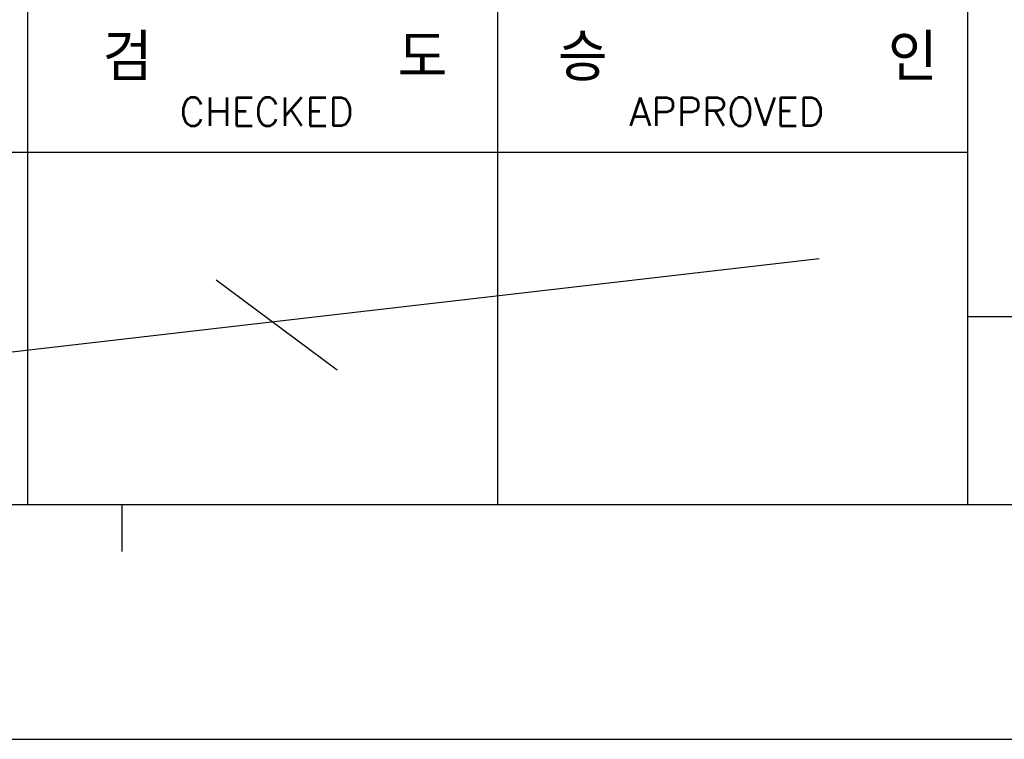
# Model space of a CAD drawing. Header units: millimetres. Extents: x 1095 to 2053, y 0 to 677.
# Tile 6 of 19: x 1712 to 1808, y 0 to 70. Entities that reach past the tile are written whole.
import ezdxf

# ---------------------------------------------------------------- set-up
doc = ezdxf.new("R2010")
doc.units = ezdxf.units.MM
doc.header["$LTSCALE"] = 0.3
doc.layers.add('AM_0', color=7, linetype='Continuous', lineweight=30)
doc.styles.add('WHGTXT', font='simplex', dxfattribs={"bigfont": 'whgtxt'})

# ---------------------------------------------------------------- blocks, each defined once
blk = doc.blocks.new('A$C759C226F')
for p, q in [((247.638, 7.963), (247.638, 42.202)), ((215.787, 7.963), (215.787, 34.239)), ((231.712, 7.963), (231.712, 34.239)), ((183.937, 19.907), (247.638, 19.907)), ((247.638, 14.333), (326.468, 14.333)), ((19.907, 7.963), (326.468, 7.963)), ((218.972, 7.963), (218.972, 6.37)), ((0, 0), (334.43, 0))]:
    blk.add_line(p, q)
at = {"style": 'WHGTXT'}
for s, height, p in [('검       도 ', 1.5925, (218.324, 22.328)), ('승        인', 1.5925, (233.752, 22.328)), ('CHECKED', 0.9555, (220.928, 20.804)), ('APPROVED', 0.9555, (236.175, 20.807))]:
    blk.add_text(s, height=height, dxfattribs=at).set_placement(p)

msp = doc.modelspace()

# ---------------------------------------------------------------- linework, layer by layer
for p, q in [((1684.282, 34.51), (1789.775, 46.708)), ((1731.27, 44.637), (1743.017, 35.891))]:
    msp.add_line(p, q)

# ---------------------------------------------------------------- block references
at = {"layer": 'AM_0', "xscale": 2.864018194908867, "yscale": 2.864018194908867, "zscale": 2.864018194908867}
msp.add_blockref('A$C759C226F', (1094.963, 0), dxfattribs=at)

doc.saveas('drawing.dxf')
